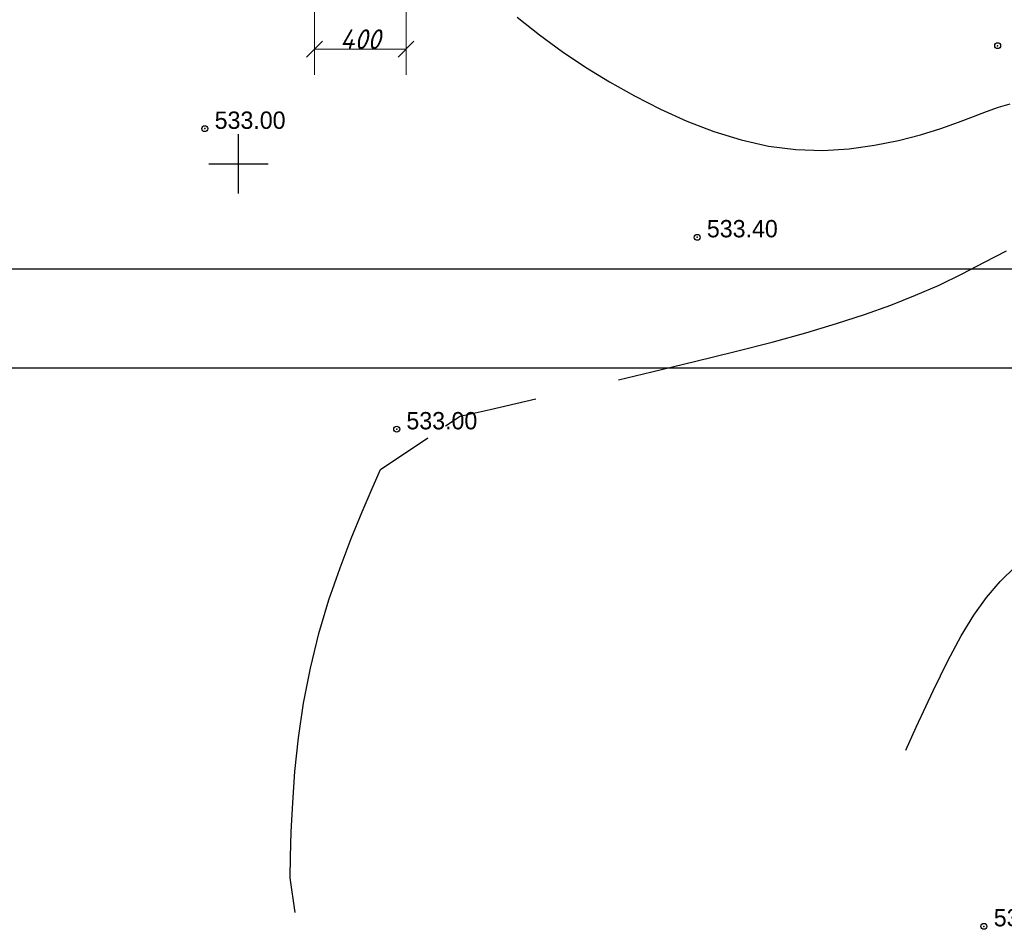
# Model space of a CAD drawing. Extents: x 10527 to 38813, y 13847 to 37526.
# Tile 79 of 256: x 35677 to 35727, y 35898 to 35944. Entities that reach past the tile are written whole.
import ezdxf

# ---------------------------------------------------------------- set-up
doc = ezdxf.new("R2010")
doc.units = 0
doc.header["$LTSCALE"] = 0.5
doc.header["$MEASUREMENT"] = 0
doc.header["$PDMODE"] = 32
doc.header["$PDSIZE"] = 0.3
doc.linetypes.add('CONTI', pattern=[0])
for name, color, linetype in [('(004) Точки рельефа', 7, 'Continuous'), ('(007) Здания', 7, 'Continuous'), ('GORIZDEFAULT', 32, 'CONTI'), ('PI_TTDEFAULT', 5, 'CONTI'), ('SETKR', 2, 'CONTI')]:
    doc.layers.add(name, color=color, linetype=linetype)
doc.layers.add('(032) Горизонтали утолщенные', color=32, linetype='Continuous', lineweight=30)
doc.styles.add('D-431', font='txt')
doc.styles.add('ESKD1', font='ESKD1.shx', dxfattribs={"width": 1.2, "oblique": 15})
doc.dimstyles.new('GENPLAN', dxfattribs={"dimtxt": 1, "dimasz": 0.8, "dimexe": 1.3, "dimexo": 1.5, "dimgap": 0.001, "dimtad": 1, "dimdec": 1, "dimzin": 0, "dimdsep": 46, "dimtxsty": 'ESKD1', "dimblk1": 'OBLIQUE', "dimblk2": 'OBLIQUE', "dimsah": 1, "dimcen": -0.8, "dimadec": 0, "dimazin": 0, "dimtfac": 0.75, "dimtdec": 1, "dimtix": 1, "dimtmove": 0, "dimatfit": 3, "dimldrblk": 'OBLIQUE', "dimfxl": 1, "dimtvp": 1.2, "dimlwd": 9, "dimlwe": 9, "dimarcsym": 0})

# ---------------------------------------------------------------- blocks, each defined once
blk = doc.blocks.new('BL_333')
at = {"color": 0}
for p, q in [((0, -1.5), (0, 1.5)), ((-1.5, 0), (1.5, 0))]:
    blk.add_line(p, q, dxfattribs=at)
blk = doc.blocks.new('_Oblique')
at = {"color": 0, "linetype": 'ByBlock', "lineweight": -2}
blk.add_line((-0.5, -0.5), (0.5, 0.5), dxfattribs=at)
blk = doc.blocks.new('*D762')
at = {"color": 0, "lineweight": 9, "transparency": 16777216}
for p, q in [((35692.304, 35946.13), (35692.304, 35941.38)), ((35696.928, 35946.13), (35696.928, 35941.38)), ((35692.304, 35942.68), (35696.928, 35942.68))]:
    blk.add_line(p, q, dxfattribs=at)
at = {"layer": 'Defpoints', "color": 0, "transparency": 16777216}
for p in [(35692.304, 35947.63), (35696.928, 35947.63), (35696.928, 35942.68)]:
    blk.add_point(p, dxfattribs=at)
at = {"color": 0, "lineweight": 9, "transparency": 16777216, "xscale": 0.8, "yscale": 0.8, "zscale": 0.8, "rotation": 180}
blk.add_blockref('_Oblique', (35692.304, 35942.68), dxfattribs=at)
at = {"color": 0, "lineweight": 9, "transparency": 16777216, "xscale": 0.8, "yscale": 0.8, "zscale": 0.8}
blk.add_blockref('_Oblique', (35696.928, 35942.68), dxfattribs=at)
at = {"color": 0, "lineweight": 25, "transparency": 16777216, "insert": (35694.616, 35943.181), "char_height": 1, "attachment_point": 5, "style": 'ESKD1'}
blk.add_mtext('400', dxfattribs=at)

msp = doc.modelspace()

# ---------------------------------------------------------------- linework, layer by layer
at = {"layer": '(007) Здания', "color": 18, "true_color": 0x000000, "elevation": -539}
for points in [[(35667.407, 36067.098), (35888.737, 36067.098), (35888.737, 35926.56), (35667.407, 35926.56)], [(35672.407, 36062.098), (35883.737, 36062.098), (35883.737, 35931.56), (35672.407, 35931.56)]]:
    msp.add_lwpolyline(points, close=True, dxfattribs=at)
at = {"layer": '(032) Горизонтали утолщенные', "color": 32}
msp.add_polyline3d([(35722.153, 35907.271, -7), (35722.686, 35908.434, -7), (35723.546, 35910.264, -7), (35724.286, 35911.784, -7), (35724.956, 35913.044, -7), (35725.586, 35914.094, -7), (35726.226, 35914.984, -7), (35726.916, 35915.784, -7), (35727.696, 35916.544, -7)], dxfattribs=at)
at = {"layer": 'GORIZDEFAULT', "color": 32}
for points in [[(35702.536, 35944.294, -5.5), (35703.666, 35943.404, -5.5), (35704.816, 35942.564, -5.5), (35705.986, 35941.774, -5.5), (35707.206, 35941.024, -5.5), (35708.466, 35940.314, -5.5), (35709.766, 35939.644, -5.5), (35711.106, 35939.044, -5.5), (35712.466, 35938.524, -5.5), (35713.846, 35938.094, -5.5), (35715.226, 35937.784, -5.5), (35716.606, 35937.604, -5.5), (35717.966, 35937.564, -5.5), (35719.296, 35937.644, -5.5), (35720.576, 35937.824, -5.5), (35721.786, 35938.064, -5.5), (35722.906, 35938.354, -5.5), (35723.926, 35938.674, -5.5), (35724.816, 35938.984, -5.5), (35725.576, 35939.274, -5.5), (35726.236, 35939.524, -5.5), (35726.836, 35939.744, -5.5), (35727.436, 35939.914, -5.5)], [(35702.536, 35944.294, -5.5), (35703.666, 35943.404, -5.5), (35704.816, 35942.564, -5.5), (35705.986, 35941.774, -5.5), (35707.206, 35941.024, -5.5), (35708.466, 35940.314, -5.5), (35709.766, 35939.644, -5.5), (35711.106, 35939.044, -5.5), (35712.466, 35938.524, -5.5), (35713.846, 35938.094, -5.5), (35715.226, 35937.784, -5.5), (35716.606, 35937.604, -5.5), (35717.966, 35937.564, -5.5), (35719.296, 35937.644, -5.5), (35720.576, 35937.824, -5.5), (35721.786, 35938.064, -5.5), (35722.906, 35938.354, -5.5), (35723.926, 35938.674, -5.5), (35724.816, 35938.984, -5.5), (35725.576, 35939.274, -5.5), (35726.236, 35939.524, -5.5), (35726.836, 35939.744, -5.5), (35727.436, 35939.914, -5.5)], [(35707.648, 35925.975, -6), (35709.336, 35926.374, -6), (35711.496, 35926.894, -6), (35713.546, 35927.404, -6), (35715.416, 35927.884, -6), (35717.106, 35928.354, -6), (35718.656, 35928.814, -6), (35720.076, 35929.274, -6), (35721.396, 35929.744, -6), (35722.646, 35930.244, -6), (35723.836, 35930.764, -6), (35725.006, 35931.324, -6), (35726.136, 35931.914, -6), (35727.246, 35932.494, -6)], [(35698.926, 35923.644, -6), (35699.666, 35924.144, -6), (35701.176, 35924.484, -6), (35702.976, 35924.894, -6), (35703.474, 35925.008, -6)], [(35691.326, 35899.074, -6), (35691.076, 35900.814, -6), (35691.096, 35901.874, -6), (35691.136, 35903.144, -6), (35691.206, 35904.604, -6), (35691.316, 35906.194, -6), (35691.496, 35907.894, -6), (35691.746, 35909.644, -6), (35692.096, 35911.414, -6), (35692.526, 35913.164, -6), (35693.036, 35914.864, -6), (35693.596, 35916.474, -6), (35694.156, 35917.964, -6), (35694.706, 35919.314, -6), (35695.216, 35920.484, -6), (35695.646, 35921.444, -6), (35698.026, 35923.044, -6)]]:
    msp.add_polyline3d(points, dxfattribs=at)
at = {"layer": 'PI_TTDEFAULT', "color": 5}
for p in [(35726.796, 35942.854, -5.3), (35686.766, 35938.664, -6), (35711.626, 35933.174, -5.6), (35696.456, 35923.484, -6), (35726.1, 35898.37, -6.1)]:
    msp.add_point(p, dxfattribs=at)

# ---------------------------------------------------------------- block references
at = {"layer": 'SETKR', "color": 92}
msp.add_blockref('BL_333', (35688.466, 35936.884, -539), dxfattribs=at)

# ---------------------------------------------------------------- texts
at = {"layer": '(004) Точки рельефа', "style": 'D-431'}
for s, p in [('533.00', (35687.266, 35938.654, -539)), ('533.40', (35712.116, 35933.174, -539)), ('533.00', (35696.946, 35923.474, -539)), ('532.90', (35726.6, 35898.37, -539))]:
    msp.add_text(s, height=0.875, dxfattribs=at).set_placement(p)

# ---------------------------------------------------------------- dimensions: what is measured, and where the dimension line sits
at = {"color": 0, "lineweight": 25}
dim = msp.add_linear_dim(base=(35696.928, 35942.68, -5.5), p1=(35692.304, 35947.63, -5.5), p2=(35696.928, 35947.63, -5.5), angle=0, text='400', dimstyle='GENPLAN', dxfattribs=at)
dim.commit()
dim.dimension.update_dxf_attribs({"geometry": '*D762', "text_midpoint": (35694.616, 35942.68, -5.5), "dimtype": 161})

doc.saveas('drawing.dxf')
